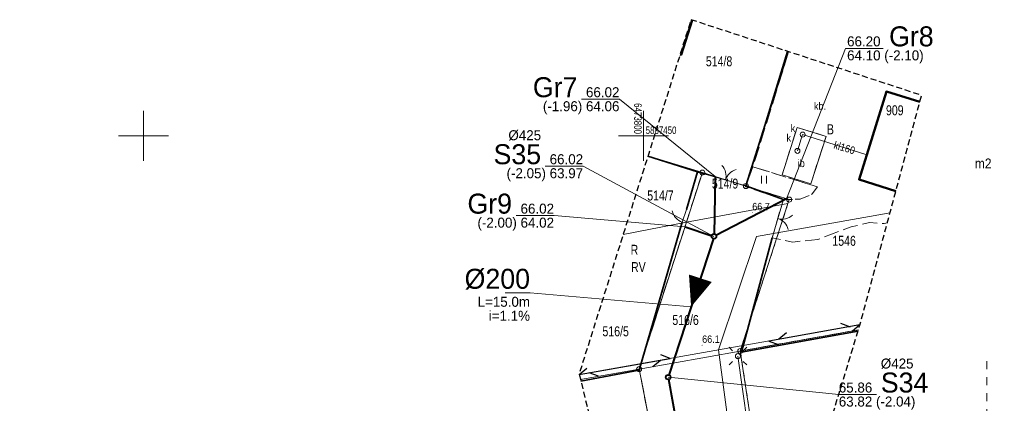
# Model space of a CAD drawing. Header units: metres. Extents: x 6473643 to 6474152, y 5887143 to 5887462.
# Tile 18 of 35: x 6473738 to 6473836, y 5887423 to 5887462. Entities that reach past the tile are written whole.
import ezdxf
from ezdxf.enums import TextEntityAlignment as Align

# ---------------------------------------------------------------- set-up
doc = ezdxf.new("R2010")
doc.units = ezdxf.units.M
doc.header["$MEASUREMENT"] = 0
for name, pattern in [('0.5_0.5', [1, 0.5, -0.5]), ('0.8_0.8', [1.6, 0.8, -0.8]), ('1.0_0.5', [1.5, 1, -0.5]), ('1.5_0.5', [2, 1.5, -0.5]), ('2', [0.9, 0.6, -0.3]), ('219-500', [0]), ('otob_500', [0]), ('otof_500', [0]), ('sutp_500', [0])]:
    doc.linetypes.add(name, pattern=pattern)
doc.layers.get('0').update_dxf_attribs({"color": 2, "linetype": 'CONTINUOUS', "lineweight": 5})
for name, color, linetype in [('202-punkt graniczny', 7, 'CONTINUOUS'), ('203-punkt graniczny', 7, 'CONTINUOUS'), ('209-oznaczenie konturu klasyfikacyjnego', 7, 'CONTINUOUS'), ('210-oznaczenie konturu użytku gruntowego', 7, 'CONTINUOUS'), ('211-numer działki ewidencyjnej', 7, 'CONTINUOUS'), ('217-kontur klasyfikacyjny', 7, 'CONTINUOUS'), ('218-kontur użytku gruntowego', 7, 'CONTINUOUS'), ('219-działka ewidencyjna', 7, 'CONTINUOUS'), ('312-budynek ewidencyjny', 7, 'CONTINUOUS'), ('312-oznaczenie budynku ewidencyjnego', 7, 'CONTINUOUS'), ('312-oznaczenie budynku ewidencyjnego-Atr117', 7, 'CONTINUOUS'), ('brama', 7, 'CONTINUOUS'), ('furtka', 7, 'CONTINUOUS'), ('inna budowla', 7, 'CONTINUOUS'), ('inna budowla-Atr17', 7, 'CONTINUOUS'), ('latarnia', 7, 'CONTINUOUS'), ('obszar utwardzony', 7, 'CONTINUOUS'), ('obszar utwardzony-Atr17', 7, 'CONTINUOUS'), ('ogrodzenie trwałe', 7, 'CONTINUOUS'), ('pikieta naturalna', 7, 'CONTINUOUS'), ('pikieta naturalna-Atr2', 7, 'CONTINUOUS'), ('przewód elektroenergetyczny podziemny', 7, 'CONTINUOUS'), ('przewód kanalizacyjny', 7, 'CONTINUOUS'), ('przewód kanalizacyjny-Atr1', 7, 'CONTINUOUS'), ('przewód telekomunikacyjny napowietrzny', 7, 'CONTINUOUS'), ('przewód wodociągowy', 7, 'CONTINUOUS'), ('Punkt budynku', 7, 'CONTINUOUS'), ('SJ_16_Liczby', 7, 'CONTINUOUS'), ('SJ_27_Wymiary', 7, 'CONTINUOUS'), ('SJ_5_Węzły_1', 7, 'CONTINUOUS'), ('studnia kanalizacyjna', 7, 'CONTINUOUS'), ('studnia kanalizacyjna-Atr17', 7, 'CONTINUOUS'), ('trawnik', 7, 'CONTINUOUS'), ('Wstawianie ramki sekcyjnej z opisem', 7, 'CONTINUOUS'), ('Zakres', 7, 'CONTINUOUS')]:
    doc.layers.add(name, color=color, linetype=linetype)
for name, color, linetype, lineweight in [('SJ_19_Opis_Pz_1', 7, 'CONTINUOUS', 20), ('SJ_26_Teksty', 7, 'CONTINUOUS', 20), ('SJ_28_Linie_odn', 7, 'CONTINUOUS', 20), ('SJ_8_KS_GRAWITA_1', 34, 'CONTINUOUS', 40), ('SJ_8_KS_PRZYŁĄCZA', 40, 'CONTINUOUS', 40)]:
    doc.layers.add(name, color=color, linetype=linetype, lineweight=lineweight)
doc.styles.add('OPISOWY', font='GOTHIC.TTF')
doc.styles.get("Standard").update_dxf_attribs({"font": 'Working1250', "width": 0.75})
doc.linetypes.add('902-500', pattern='A,3.75,0,[1,ksztalty.shx,S=0.5,R=0,X=0,Y=0],3.75', length=7.5)

# ---------------------------------------------------------------- blocks, each defined once
blk = doc.blocks.new('PUNKTBUD')
at = {"color": 0}
blk.add_circle((0, 0), 0.045, dxfattribs=at)
blk = doc.blocks.new('202')
at = {"color": 0, "linetype": 'Continuous', "lineweight": 0}
blk.add_circle((0, 0), 0.25, dxfattribs=at)
blk = doc.blocks.new('203')
at = {"linetype": 'Continuous', "lineweight": 0}
h = blk.add_hatch(color=0, dxfattribs=at)
edge = h.paths.add_edge_path()
edge.add_arc((0, 0), 0.045, 0, 360)
blk = doc.blocks.new('SUTP')
at = {"color": 0, "linetype": 'Continuous'}
for p, q in [((0, 0), (0.866, 0.5)), ((0, 0), (9.232, 0)), ((1.866, -0.5), (1, 0)), ((7.366, -0.5), (8.232, 0)), ((9.232, 0), (8.366, 0.5))]:
    blk.add_line(p, q, dxfattribs=at)
blk = doc.blocks.new('SM01')
at = {"color": 0, "linetype": 'Continuous', "lineweight": 13}
for p, q in [((-0.53, 0.531), (-0.883, 0.884)), ((0.531, 0.531), (0.884, 0.884)), ((-0.53, -0.53), (-0.883, -0.883)), ((0.531, -0.53), (0.884, -0.883))]:
    blk.add_line(p, q, dxfattribs=at)
blk.add_circle((0, 0), 0.25, dxfattribs=at)
blk = doc.blocks.new('TU04')
at = {"color": 0, "linetype": 'Continuous', "lineweight": 13}
for p, q in [((0, 0), (0, 0.75)), ((0.5, 0), (0.5, 0.75))]:
    blk.add_line(p, q, dxfattribs=at)
blk = doc.blocks.new('OK02')
at = {"color": 0, "linetype": 'Continuous', "lineweight": 0}
for centre, start, end in [((-1.5, 0), 0, 60), ((1.5, 0), 120, 180)]:
    blk.add_arc(centre, 1.5, start, end, dxfattribs=at)
blk = doc.blocks.new('US15')
at = {"color": 0, "linetype": 'Continuous', "lineweight": 13}
blk.add_circle((0, 0), 0.25, dxfattribs=at)
blk = doc.blocks.new('PW01')
at = {"linetype": 'Continuous', "lineweight": 13}
h = blk.add_hatch(color=0, dxfattribs=at)
edge = h.paths.add_edge_path()
edge.add_arc((0, 0), 0.045, 0, 360)
blk = doc.blocks.new('OK04')
at = {"color": 0, "linetype": 'Continuous', "lineweight": 0}
blk.add_arc((1.5, 0.001), 1.5, 120, 180, dxfattribs=at)

msp = doc.modelspace()

# ---------------------------------------------------------------- linework, layer by layer
at = {"layer": '217-kontur klasyfikacyjny', "color": 3, "linetype": '1.5_0.5', "lineweight": 18, "flags": 128}
for points in [[(6473805.87, 5887446.34), (6473800.434, 5887448.004)], [(6473804.28, 5887441.38), (6473805.87, 5887446.34)], [(6473799.55, 5887426.69), (6473804.28, 5887441.38)], [(6473821.478, 5887430.611), (6473809.66, 5887428.5)], [(6473809.66, 5887428.5), (6473812.76, 5887408.24)], [(6473803.49, 5887406.73), (6473799.55, 5887426.69)]]:
    msp.add_lwpolyline(points, dxfattribs=at)
at = {"layer": '218-kontur użytku gruntowego', "color": 3, "linetype": '0.5_0.5', "lineweight": 18, "flags": 128}
for points in [[(6473805.87, 5887446.34), (6473800.434, 5887448.004)], [(6473800.434, 5887448.004), (6473805.87, 5887446.34)], [(6473805.87, 5887446.34), (6473804.28, 5887441.38)], [(6473804.28, 5887441.38), (6473805.87, 5887446.34)], [(6473810.23, 5887444.99), (6473805.87, 5887446.34)], [(6473805.87, 5887446.34), (6473810.23, 5887444.99)], [(6473814.56, 5887443.64), (6473810.23, 5887444.99)], [(6473810.23, 5887444.99), (6473814.56, 5887443.64)], [(6473809.66, 5887428.5), (6473814.43, 5887443.25)], [(6473814.43, 5887443.25), (6473809.66, 5887428.5)], [(6473814.43, 5887443.25), (6473814.56, 5887443.64)], [(6473814.56, 5887443.64), (6473814.43, 5887443.25)], [(6473804.28, 5887441.38), (6473799.55, 5887426.69)], [(6473799.55, 5887426.69), (6473804.28, 5887441.38)], [(6473821.478, 5887430.611), (6473809.66, 5887428.5)], [(6473809.66, 5887428.5), (6473821.478, 5887430.611)], [(6473812.76, 5887408.24), (6473809.66, 5887428.5)], [(6473809.66, 5887428.5), (6473812.76, 5887408.24)], [(6473799.55, 5887426.69), (6473803.49, 5887406.73)], [(6473803.49, 5887406.73), (6473799.55, 5887426.69)]]:
    msp.add_lwpolyline(points, dxfattribs=at)
at = {"layer": '219-działka ewidencyjna', "color": 7, "linetype": '219-500', "lineweight": 18, "flags": 128}
for points in [[(6473814.343, 5887458.477), (6473810.23, 5887444.99)], [(6473800.434, 5887448.004), (6473805.87, 5887446.34)], [(6473805.87, 5887446.34), (6473804.28, 5887441.38)], [(6473805.87, 5887446.34), (6473810.23, 5887444.99)], [(6473810.23, 5887444.99), (6473814.56, 5887443.64)], [(6473804.28, 5887441.38), (6473814.43, 5887443.25)], [(6473809.66, 5887428.5), (6473814.43, 5887443.25)], [(6473814.43, 5887443.25), (6473814.56, 5887443.64)], [(6473797.955, 5887440.16), (6473804.28, 5887441.38)], [(6473799.55, 5887426.69), (6473804.28, 5887441.38)], [(6473809.66, 5887428.5), (6473821.478, 5887430.611)], [(6473799.55, 5887426.69), (6473809.66, 5887428.5)], [(6473809.66, 5887428.5), (6473812.76, 5887408.24)], [(6473793.691, 5887425.643), (6473799.55, 5887426.69)], [(6473799.55, 5887426.69), (6473803.49, 5887406.73)]]:
    msp.add_lwpolyline(points, dxfattribs=at)
at = {"layer": '219-działka ewidencyjna', "color": 4, "linetype": '0.8_0.8', "lineweight": 18, "flags": 128}
msp.add_lwpolyline([(6473834.32, 5887427.47), (6473834.11, 5887279)], dxfattribs=at)
at = {"layer": '312-budynek ewidencyjny', "color": 7, "linetype": 'Continuous', "lineweight": 50, "flags": 128}
for points in [[(6473804.868, 5887461.588), (6473803.75, 5887458.13)], [(6473803.75, 5887458.13), (6473803.644, 5887458.162)], [(6473821.55, 5887445.66), (6473824.3, 5887454.46)], [(6473824.3, 5887454.46), (6473827.628, 5887453.419)], [(6473825.225, 5887444.491), (6473821.55, 5887445.66)]]:
    msp.add_lwpolyline(points, dxfattribs=at)
at = {"layer": 'brama', "color": 7, "linetype": 'otob_500', "lineweight": 18, "flags": 128}
for points in [[(6473806.16, 5887446.18), (6473810.21, 5887445.02)], [(6473806.16, 5887446.18), (6473810.21, 5887445.02)], [(6473813.98, 5887443.66), (6473812.85, 5887439.82)]]:
    msp.add_lwpolyline(points, dxfattribs=at)
at = {"layer": 'furtka', "color": 7, "linetype": 'otof_500', "lineweight": 18, "flags": 128}
msp.add_lwpolyline([(6473803.86, 5887441.39), (6473804.27, 5887442.65)], dxfattribs=at)
msp.add_lwpolyline([(6473803.86, 5887441.39), (6473804.27, 5887442.65)], dxfattribs=at)
at = {"layer": 'inna budowla', "color": 7, "linetype": 'Continuous', "lineweight": 18, "flags": 128}
msp.add_lwpolyline([(6473815.34, 5887450.86), (6473813.85, 5887446.11), (6473816.71, 5887445.21), (6473818.24, 5887449.96)], close=True, dxfattribs=at)
at = {"layer": 'obszar utwardzony', "color": 7, "linetype": '1.5_0.5', "lineweight": 18, "flags": 128}
for points in [[(6473814.5, 5887458.426), (6473810.93, 5887446.92), (6473817.37, 5887444.91), (6473816.86, 5887444.2), (6473815.66, 5887443.67), (6473813.98, 5887443.66), (6473812.85, 5887439.82), (6473814.87, 5887439.39), (6473817.43, 5887439.66), (6473820.75, 5887440.91), (6473822.6, 5887441.35), (6473824.05, 5887441.24), (6473824.372, 5887441.318)], [(6473825.225, 5887444.491), (6473821.55, 5887445.66), (6473824.3, 5887454.46)], [(6473824.3, 5887454.46), (6473827.628, 5887453.419)]]:
    msp.add_lwpolyline(points, dxfattribs=at)
msp.add_lwpolyline([(6473815.34, 5887450.86), (6473818.24, 5887449.96), (6473816.71, 5887445.21), (6473813.85, 5887446.11)], close=True, dxfattribs=at)
at = {"layer": 'ogrodzenie trwałe', "color": 7, "linetype": '902-500', "lineweight": 35, "flags": 128}
for points in [[(6473814.445, 5887458.444), (6473810.21, 5887445.02)], [(6473806.16, 5887446.18), (6473805.38, 5887446.43), (6473800.423, 5887447.97)], [(6473804.27, 5887442.65), (6473805.38, 5887446.43)], [(6473804.27, 5887442.65), (6473805.38, 5887446.43)], [(6473810.21, 5887445.02), (6473813.98, 5887443.66)], [(6473793.726, 5887425.498), (6473799.55, 5887426.57), (6473803.86, 5887441.39)], [(6473793.726, 5887425.498), (6473799.55, 5887426.57), (6473803.86, 5887441.39)], [(6473821.44, 5887430.486), (6473809.8, 5887428.4), (6473812.85, 5887439.82)]]:
    msp.add_lwpolyline(points, dxfattribs=at)
at = {"layer": 'przewód elektroenergetyczny podziemny', "color": 1, "linetype": 'Continuous', "lineweight": 18, "flags": 128}
msp.add_lwpolyline([(6473809.43, 5887427.99), (6473812.28, 5887407.72), (6473818.72, 5887405.73), (6473820.7, 5887396.46)], dxfattribs=at)
at = {"layer": 'przewód kanalizacyjny', "color": 34, "linetype": 'Continuous', "lineweight": 18, "flags": 128}
msp.add_lwpolyline([(6473822.31, 5887448.1), (6473815.9, 5887450.14), (6473815.38, 5887448.51)], dxfattribs=at)
at = {"layer": 'przewód telekomunikacyjny napowietrzny', "color": 30, "linetype": 'sutp_500', "lineweight": 18, "flags": 128}
msp.add_lwpolyline([(6473793.565, 5887426.157), (6473821.623, 5887431.101)], dxfattribs=at)
at = {"layer": 'przewód wodociągowy', "color": 5, "linetype": 'Continuous', "lineweight": 18, "flags": 128}
msp.add_lwpolyline([(6473811.1, 5887401.73), (6473807.49, 5887428.62), (6473811.28, 5887439.96), (6473824.643, 5887442.326)], dxfattribs=at)
at = {"layer": 'SJ_26_Teksty'}
for p, q in [((6473788.638, 5887434.322), (6473786.138, 5887434.322)), ((6473804.745, 5887432.92), (6473788.638, 5887434.322))]:
    msp.add_line(p, q, dxfattribs=at)
at = {"layer": 'SJ_28_Linie_odn'}
for points in [[(6473814.286, 5887443.724), (6473820.183, 5887458.76), (6473823.963, 5887458.76)], [(6473807.153, 5887445.953), (6473797.581, 5887453.677), (6473793.801, 5887453.677)], [(6473807.035, 5887439.96), (6473793.948, 5887446.977), (6473790.168, 5887446.977)], [(6473804.14, 5887440.913), (6473791.038, 5887442.036), (6473787.258, 5887442.036)], [(6473802.454, 5887425.88), (6473819.516, 5887424.147), (6473823.296, 5887424.147)]]:
    msp.add_lwpolyline(points, dxfattribs=at)
at = {"layer": 'SJ_5_Węzły_1'}
for centre, radius in [((6473807.035, 5887439.96), 0.266), ((6473807.035, 5887439.96), 0.212), ((6473802.454, 5887425.88), 0.266), ((6473802.454, 5887425.88), 0.212)]:
    msp.add_circle(centre, radius, dxfattribs=at)
at = {"layer": 'SJ_8_KS_GRAWITA_1'}
for p, q in [((6473806.969, 5887439.758), (6473802.52, 5887426.082)), ((6473802.492, 5887425.671), (6473807.654, 5887397.482))]:
    msp.add_line(p, q, dxfattribs=at)
msp.add_lwpolyline([(6473804.745, 5887432.92, 0, 2.4, 0), (6473805.673, 5887435.773, 0, 2.4, 0)], format="xyseb", dxfattribs=at)
at = {"layer": 'SJ_8_KS_PRZYŁĄCZA'}
for p, q in [((6473807.153, 5887445.953), (6473807.039, 5887440.173)), ((6473814.286, 5887443.724), (6473807.224, 5887440.058)), ((6473804.14, 5887440.913), (6473806.833, 5887440.026))]:
    msp.add_line(p, q, dxfattribs=at)
at = {"layer": 'trawnik', "color": 7, "linetype": '1.0_0.5', "lineweight": 18, "flags": 128}
msp.add_lwpolyline([(6473810.93, 5887446.92), (6473810.2, 5887444.93), (6473813.98, 5887443.66), (6473815.66, 5887443.67), (6473816.86, 5887444.2), (6473817.37, 5887444.91)], close=True, dxfattribs=at)
at = {"layer": 'Wstawianie ramki sekcyjnej z opisem', "color": 7, "linetype": 'Continuous', "lineweight": 13, "flags": 128}
for points in [[(6473750, 5887447.5), (6473750, 5887452.5)], [(6473800, 5887447.5), (6473800, 5887452.5)], [(6473747.5, 5887450), (6473752.5, 5887450)], [(6473797.5, 5887450), (6473802.5, 5887450)]]:
    msp.add_lwpolyline(points, dxfattribs=at)
at = {"layer": 'Zakres', "color": 5, "linetype": '2', "lineweight": 25, "flags": 128}
msp.add_lwpolyline([(6473676.81, 5887213.41), (6473667.74, 5887202.78), (6473659.01, 5887210.45), (6473646.22, 5887197.22), (6473711.04, 5887142.9), (6473724.09, 5887158.77), (6473713.27, 5887167.89), (6473715.19, 5887174.47), (6473715.74, 5887184.78), (6473715.02, 5887190.22), (6473713.69, 5887194.31), (6473713.69, 5887194.33), (6473711.51, 5887200.99), (6473711.05, 5887203.97), (6473710.6, 5887215.32), (6473712.4, 5887257.5), (6473712.5, 5887259.36), (6473715.25, 5887262.64), (6473716.97, 5887268.72), (6473717.54, 5887277.85), (6473718.7, 5887278.96), (6473734.03, 5887282.03), (6473761.49, 5887287.53), (6473786, 5887292.44), (6473816.32, 5887298.52), (6473820.72, 5887299.06), (6473856.75, 5887303.47), (6473865.02, 5887304.48), (6473879.04, 5887305.39), (6473905.86, 5887307.1), (6473929.16, 5887308.6), (6473952.76, 5887310.13), (6474012.11, 5887313.94), (6474012.19, 5887313.95), (6474034, 5887315.47), (6474034.15, 5887315.48), (6474067.2, 5887318.1), (6474070.83, 5887312.27), (6474109.78, 5887315.84), (6474119.74, 5887323.71), (6474125.77, 5887325.76), (6474130.41, 5887330.13), (6474132.82, 5887336.03), (6474132.55, 5887342.4), (6474129.75, 5887353.12), (6474127.58, 5887357.86), (6474123.91, 5887361.57), (6474119.19, 5887363.8), (6474113.99, 5887364.28), (6474112.58, 5887364.16), (6474098.55, 5887363.03), (6474089.61, 5887362.31), (6474048.91, 5887359.22), (6474048.87, 5887359.21), (6474015.96, 5887356.62), (6474003.54, 5887355.64), (6473983.11, 5887354.1), (6473951.21, 5887351.69), (6473913.79, 5887348.86), (6473912.21, 5887362.74), (6473912.21, 5887362.79), (6473909.47, 5887386.25), (6473908.51, 5887394.39), (6473921.49, 5887396.5), (6473947.61, 5887400.73), (6473971.66, 5887401.95), (6473989.34, 5887403.75), (6473994.99, 5887406.17), (6473999.9, 5887409.71), (6474003.01, 5887414.9), (6474003.81, 5887420.89), (6474002.18, 5887426.72), (6473998.38, 5887431.43), (6473993.03, 5887434.25), (6473960.42, 5887443.72), (6473954.98, 5887444.27), (6473941.62, 5887443.14), (6473941.16, 5887443.09), (6473938.74, 5887442.81), (6473932.71, 5887440.75), (6473928.97, 5887437.22), (6473827.76, 5887420.81), (6473827.74, 5887420.8), (6473818.01, 5887419.22), (6473821.59, 5887430.98), (6473827.8, 5887454.06), (6473804.74, 5887461.63), (6473793.55, 5887426.22), (6473796.12, 5887415.68), (6473722.82, 5887403.78), (6473688.63, 5887399.87), (6473687.59, 5887392.13), (6473687.54, 5887391.78), (6473687.03, 5887387.21), (6473674.53, 5887374.58), (6473675.94, 5887343.54), (6473681.38, 5887331.77), (6473680.33, 5887310.02), (6473679.31, 5887290.85), (6473677.82, 5887267.61), (6473677.79, 5887266.94), (6473677.55, 5887254.53), (6473677.46, 5887250.52), (6473677.46, 5887250.48), (6473677.12, 5887232.81), (6473677.12, 5887232.77), (6473676.91, 5887220.36), (6473676.91, 5887220.34), (6473676.81, 5887213.91)], close=True, dxfattribs=at)

# ---------------------------------------------------------------- block references
at = {"layer": '202-punkt graniczny', "color": 7, "linetype": 'Continuous', "lineweight": 18}
for p in [(6473805.87, 5887446.34), (6473810.23, 5887444.99), (6473814.56, 5887443.64), (6473809.66, 5887428.5), (6473799.55, 5887426.69)]:
    msp.add_blockref('202', p, dxfattribs=at)
at = {"layer": '203-punkt graniczny', "color": 7, "linetype": 'Continuous', "lineweight": 18}
for p in [(6473814.43, 5887443.25), (6473804.28, 5887441.38)]:
    msp.add_blockref('203', p, dxfattribs=at)
at = {"layer": 'brama', "color": 7, "linetype": 'Continuous', "lineweight": 18}
for p, rotation in [((6473808.185, 5887445.6), 344.017), ((6473808.185, 5887445.6), 344.017), ((6473813.415, 5887441.74), 253.6019999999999)]:
    msp.add_blockref('OK02', p, dxfattribs=dict(at, rotation=rotation))
at = {"layer": 'furtka', "color": 7, "linetype": 'Continuous', "lineweight": 18, "rotation": 71.975}
msp.add_blockref('OK04', (6473803.86, 5887441.39), dxfattribs=at)
msp.add_blockref('OK04', (6473803.86, 5887441.39), dxfattribs=at)
at = {"layer": 'latarnia', "color": 7, "linetype": 'Continuous', "lineweight": 18}
msp.add_blockref('SM01', (6473809.43, 5887427.99), dxfattribs=at)
at = {"layer": 'pikieta naturalna', "color": 7, "linetype": 'Continuous', "lineweight": 13}
for p in [(6473810.86, 5887442.34), (6473810.86, 5887442.34), (6473805.85, 5887429.08), (6473805.85, 5887429.08)]:
    msp.add_blockref('PW01', p, dxfattribs=at)
at = {"layer": 'przewód telekomunikacyjny napowietrzny', "color": 30, "linetype": 'Continuous', "lineweight": 18}
for p, rotation in [((6473821.623, 5887431.101), 189.9930000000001), ((6473793.565, 5887426.157), 9.993)]:
    msp.add_blockref('SUTP', p, dxfattribs=dict(at, rotation=rotation))
at = {"layer": 'Punkt budynku', "color": 5, "linetype": 'Continuous', "lineweight": 18}
for p in [(6473803.75, 5887458.13), (6473824.3, 5887454.46), (6473821.55, 5887445.66)]:
    msp.add_blockref('PUNKTBUD', p, dxfattribs=at)
at = {"layer": 'studnia kanalizacyjna', "color": 34, "linetype": 'Continuous', "lineweight": 18}
for p in [(6473815.9, 5887450.14), (6473815.38, 5887448.51)]:
    msp.add_blockref('US15', p, dxfattribs=at)
at = {"layer": 'trawnik', "color": 7, "linetype": 'Continuous', "lineweight": 18}
msp.add_blockref('TU04', (6473811.799, 5887445.259), dxfattribs=at)

# ---------------------------------------------------------------- texts
at = {"layer": '209-oznaczenie konturu klasyfikacyjnego', "color": 3, "linetype": 'Continuous', "lineweight": 18, "width": 0.79}
msp.add_text('RV', height=1, dxfattribs=at).set_placement((6473798.74, 5887436.39))
at = {"layer": '210-oznaczenie konturu użytku gruntowego', "color": 3, "linetype": 'Continuous', "lineweight": 18, "width": 0.79}
for s, p in [('B', (6473818.33, 5887450.17)), ('R', (6473798.7, 5887438.12))]:
    msp.add_text(s, height=1, dxfattribs=at).set_placement(p)
at = {"layer": '211-numer działki ewidencyjnej', "color": 7, "linetype": 'Continuous', "lineweight": 18, "width": 0.79}
for s, p in [('514/8', (6473806.22, 5887456.97)), ('514/9', (6473806.82, 5887444.74)), ('514/7', (6473800.36, 5887443.55)), ('1546', (6473818.87, 5887439.02)), ('516/6', (6473802.87, 5887431.1)), ('516/5', (6473795.88, 5887429.97))]:
    msp.add_text(s, height=1, dxfattribs=at).set_placement(p)
at = {"layer": '312-oznaczenie budynku ewidencyjnego', "color": 7, "linetype": 'Continuous', "lineweight": 18, "width": 0.79}
msp.add_text('909', height=1, dxfattribs=at).set_placement((6473824.23, 5887452.07))
at = {"layer": '312-oznaczenie budynku ewidencyjnego-Atr117', "color": 7, "width": 0.9}
msp.add_text('m2', height=1, dxfattribs=at).set_placement((6473833.95, 5887447.25), align=Align.MIDDLE_CENTER)
at = {"layer": 'inna budowla-Atr17', "color": 7, "width": 0.9}
msp.add_text('ib', height=0.75, dxfattribs=at).set_placement((6473815.41, 5887446.89))
at = {"layer": 'obszar utwardzony-Atr17', "color": 7, "width": 0.9}
msp.add_text('kb.', height=0.75, dxfattribs=at).set_placement((6473817.03, 5887452.62))
msp.add_text('kb.', height=0.75, dxfattribs=at).set_placement((6473817.03, 5887452.62))
msp.add_text('kb.', height=0.75, dxfattribs=at).set_placement((6473817.03, 5887452.62))
msp.add_text('kb.', height=0.75, dxfattribs=at).set_placement((6473817.03, 5887452.62))
at = {"layer": 'pikieta naturalna-Atr2', "color": 7, "width": 0.9}
for s, p in [('66.7', (6473810.86, 5887442.34)), ('66.7', (6473810.86, 5887442.34)), ('66.1', (6473805.85, 5887429.08)), ('66.1', (6473805.85, 5887429.08))]:
    msp.add_text(s, height=0.75, dxfattribs=at).set_placement(p, align=Align.BOTTOM_LEFT)
at = {"layer": 'przewód kanalizacyjny-Atr1', "color": 34, "width": 0.9}
msp.add_text('kl160', height=0.75, rotation=343.072, dxfattribs=at).set_placement((6473819.05, 5887449.14), align=Align.MIDDLE_LEFT)
at = {"layer": 'SJ_16_Liczby', "style": 'OPISOWY'}
for s, p in [('L=15.0m', (6473788.638, 5887432.922)), ('i=1.1%', (6473788.638, 5887431.522))]:
    msp.add_text(s, height=1, dxfattribs=at).set_placement(p, align=Align.RIGHT)
at = {"layer": 'SJ_19_Opis_Pz_1', "style": 'OPISOWY'}
for s, height, p in [('Gr8', 2, (6473824.543, 5887458.963)), ('%%C425', 1, (6473823.716, 5887426.747)), ('S34', 2, (6473823.716, 5887424.347))]:
    msp.add_text(s, height=height, dxfattribs=at).set_placement(p)
for s, height, p in [('Gr7', 2, (6473793.381, 5887453.877)), ('%%C425', 1, (6473789.748, 5887449.577)), ('S35', 2, (6473789.748, 5887447.177)), ('Gr9', 2, (6473786.838, 5887442.236))]:
    msp.add_text(s, height=height, dxfattribs=at).set_placement(p, align=Align.RIGHT)
at = {"layer": 'SJ_26_Teksty', "style": 'OPISOWY'}
for s, p in [('66.20', (6473820.343, 5887458.963)), ('64.10 (-2.10)', (6473820.343, 5887457.563)), ('65.86', (6473819.516, 5887424.347)), ('63.82 (-2.04)', (6473819.516, 5887422.947))]:
    msp.add_text(s, height=1, dxfattribs=at).set_placement(p)
for s, p in [('66.02', (6473797.581, 5887453.877)), ('(-1.96) 64.06', (6473797.581, 5887452.477)), ('66.02', (6473793.948, 5887447.177)), ('(-2.05) 63.97', (6473793.948, 5887445.777)), ('66.02', (6473791.038, 5887442.236)), ('(-2.00) 64.02', (6473791.038, 5887440.836))]:
    msp.add_text(s, height=1, dxfattribs=at).set_placement(p, align=Align.RIGHT)
at = {"layer": 'SJ_27_Wymiary', "style": 'OPISOWY'}
msp.add_text('%%C200', height=2, dxfattribs=at).set_placement((6473788.638, 5887434.722), align=Align.RIGHT)
at = {"layer": 'studnia kanalizacyjna-Atr17', "color": 34, "width": 0.9}
for p in [(6473814.71, 5887450.4), (6473814.29, 5887449.44)]:
    msp.add_text('k', height=0.75, dxfattribs=at).set_placement(p)
at = {"layer": 'Wstawianie ramki sekcyjnej z opisem', "color": 7, "linetype": 'Continuous', "lineweight": 13, "width": 0.79}
msp.add_text('6473800', height=0.75, rotation=270, dxfattribs=at).set_placement((6473799.05, 5887450.2), align=Align.RIGHT)
msp.add_text('5887450', height=0.75, rotation=0.001, dxfattribs=at).set_placement((6473800.2, 5887450.2))

doc.saveas('drawing.dxf')
